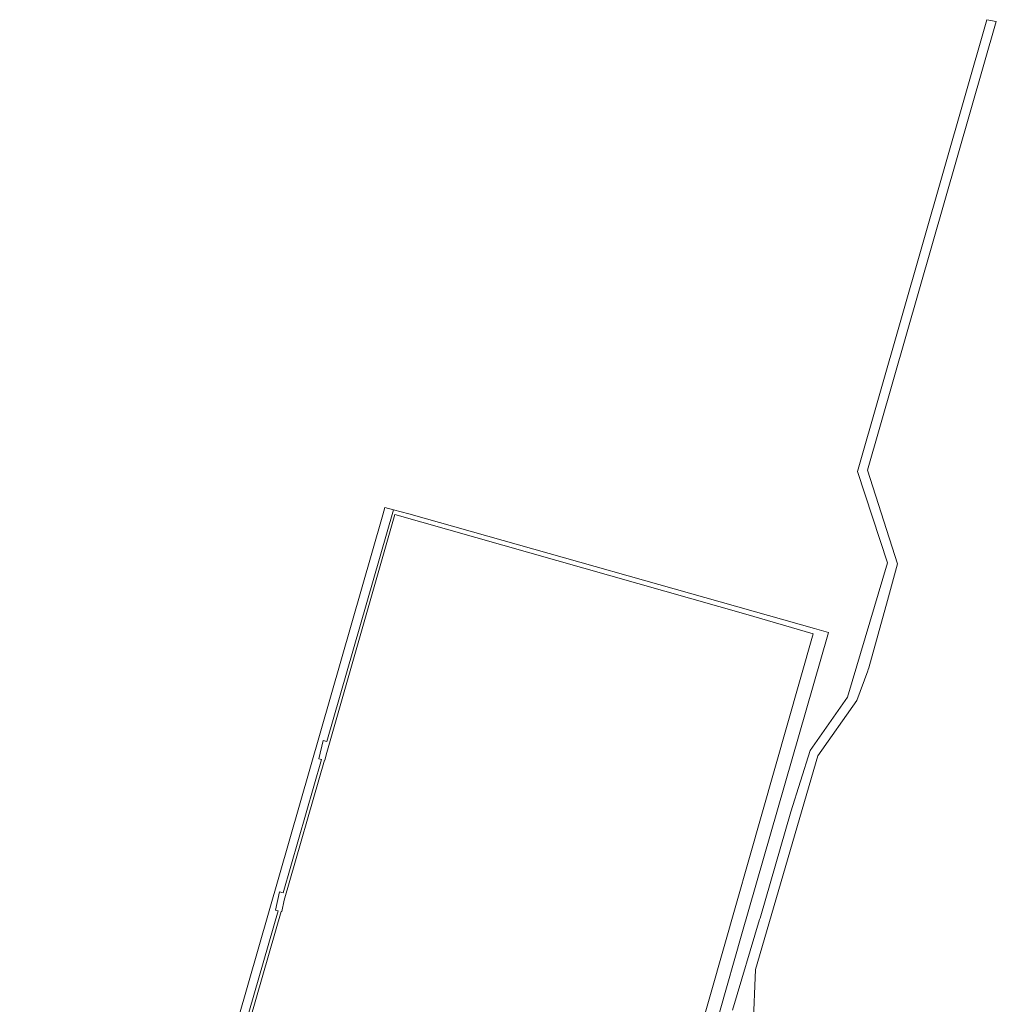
# Model space of a CAD drawing. Extents: x 146402 to 164798, y 455483 to 464134.
# Tile 191 of 256: x 156622 to 156782, y 460020 to 460181. Entities that reach past the tile are written whole.
import ezdxf

# ---------------------------------------------------------------- set-up
doc = ezdxf.new("R2010")
doc.units = 0
doc.header["$LTSCALE"] = 0.2
doc.layers.add('B-XX-VH-VERHARDING_BETONSTRAATSTEEN-GV', color=252, linetype='CONTINUOUS', lineweight=18)
doc.layers.add('B-XX-VH-VERHARDING_TEGEL-GV', color=252, linetype='CONTINUOUS', lineweight=18)

msp = doc.modelspace()

# ---------------------------------------------------------------- linework, layer by layer
at = {"layer": 'B-XX-VH-VERHARDING_BETONSTRAATSTEEN-GV'}
msp.add_lwpolyline([(156683.411, 460101.055), (156682.025, 460101.418), (156681.677, 460100.207), (156652.894, 460000), (156622.424, 459893.916), (156622.415, 459893.887), (156623.663, 459893.527), (156634.566, 459931.375), (156634.152, 459931.497), (156635.011, 459934.408), (156635.388, 459934.297), (156641.652, 459956.048), (156641.223, 459956.15), (156641.926, 459959.097), (156642.469, 459958.967), (156654.293, 460000), (156664.567, 460035.655), (156664.154, 460035.747), (156664.816, 460038.725), (156665.413, 460038.592), (156671.672, 460060.315), (156671.234, 460060.418), (156671.931, 460063.394), (156672.52, 460063.256)], close=True, dxfattribs=at)
at = {"layer": 'B-XX-VH-VERHARDING_TEGEL-GV'}
for points in [[(156742.087, 460016.74), (156742.482, 460026.059), (156752.645, 460060.895), (156759.017, 460069.95), (156760.815, 460074.775), (156760.874, 460075.003), (156760.973, 460075.271), (156764.031, 460086.23), (156765.656, 460092.241), (156760.784, 460107.541), (156781.777, 460180.689), (156780.257, 460180.995), (156759.121, 460107.311), (156764.01, 460092.403), (156757.491, 460070.473), (156751.402, 460061.776), (156748.268, 460051.803), (156743.227, 460034.421), (156743.135, 460034.227), (156738.727, 460019.428)], [(156736.604, 460019.056), (156740.241, 460031.882), (156754.285, 460080.675), (156754.38, 460081.025), (156752.122, 460081.663), (156685.9, 460100.404), (156683.411, 460101.055), (156672.52, 460063.256), (156671.931, 460063.394), (156671.234, 460060.418), (156671.672, 460060.315), (156665.413, 460038.592), (156664.816, 460038.725), (156664.154, 460035.747), (156664.567, 460035.655), (156654.293, 460000)]]:
    msp.add_lwpolyline(points, dxfattribs=at)
msp.add_lwpolyline([(156751.876, 460080.8), (156728.899, 460000), (156722.495, 459977.479), (156693.094, 459874.089), (156624.363, 459893.828), (156635.102, 459931.217), (156635.126, 459931.21), (156635.985, 459934.121), (156635.939, 459934.134), (156642.196, 459955.918), (156642.22, 459955.912), (156642.346, 459956.442), (156654.018, 459997.081), (156654.857, 460000), (156665.065, 460035.544), (156665.179, 460035.519), (156665.593, 460037.38), (156672.148, 460060.204), (156672.212, 460060.189), (156672.514, 460061.477), (156683.653, 460100.263), (156740.9, 460084.035)], close=True, dxfattribs=at)

doc.saveas('drawing.dxf')
